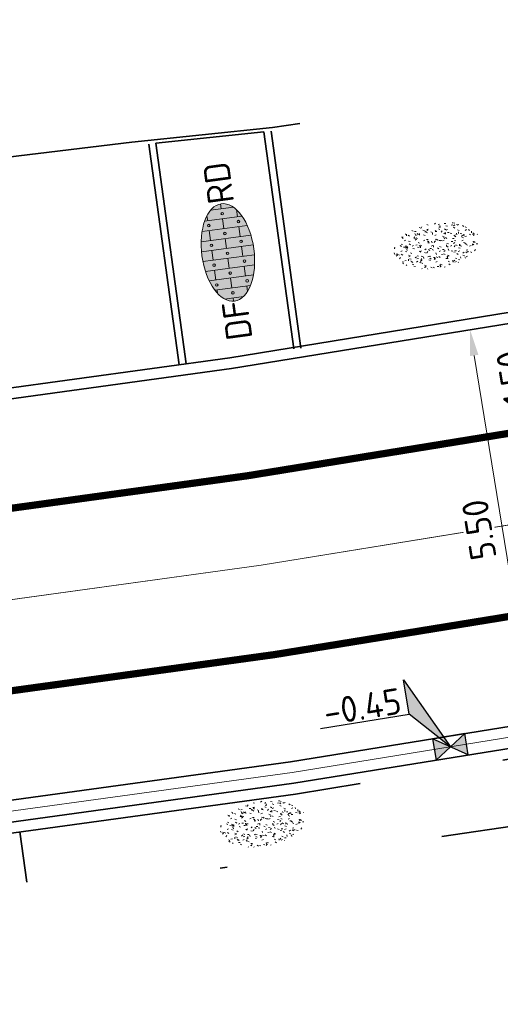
# Model space of a CAD drawing. Header units: metres. Extents: x 0 to 269924, y 0 to 933292.
# Tile 154 of 247: x 134483 to 134490, y 466561 to 466574. Entities that reach past the tile are written whole.
import ezdxf
from ezdxf import colors
from ezdxf.entities.mleader import LeaderData, LeaderLine
from ezdxf.enums import TextEntityAlignment as Align
from ezdxf.math import Vec2, Vec3

# ---------------------------------------------------------------- set-up
doc = ezdxf.new("R2010")
doc.units = ezdxf.units.M
for name, pattern in [('VH-OPSLUITBAND_100X200', [16, 8, -2, 4, -2]), ('VH-OPSLUITBAND_150X250', [24, 16, -2, 4, -2]), ('VW-1-1_STREEP', [2, 1, -1]), ('XX-HIDDEN', [4, 2, -2]), ('XX-PROJECTGRENS', [18, 12, -3, 0, -3])]:
    doc.linetypes.add(name, pattern=pattern)
for name, color, linetype, lineweight in [('B-WE-VH-M', 7, 'Continuous', 18), ('N-WE-KG-GRENS_PROJECT-G', 7, 'XX-PROJECTGRENS', 35), ('N-WE-VH-GOOT_STRAATBAKSTEEN-G', 170, 'Continuous', 35), ('N-WE-VH-KANTOPSLUITING_OPSLUITBAND_100X200-G', 150, 'VH-OPSLUITBAND_100X200', 35), ('N-WE-VH-KANTOPSLUITING_OPSLUITBAND_150X250-G', 150, 'VH-OPSLUITBAND_150X250', 35), ('N-WE-VH-KANTOPSLUITING_VOORKANTBAND-G', 50, 'Continuous', 35), ('N-WE-VH-MATERIAALGRENS-G', 7, 'XX-HIDDEN', 35), ('N-WE-VH-VERHARDING-T18', 10, 'Continuous', 18), ('N-WE-VH-VERHARDING_STRAATBAKSTEEN-S', 7, 'Continuous', 18), ('N-WE-VW-MARKERING_LANGS_STREEP_11_010-G', 7, 'VW-1-1_STREEP', 13), ('X-XX-AL-HOOGTELABEL-S', 7, 'Continuous', 25)]:
    doc.layers.add(name, color=color, linetype=linetype, lineweight=lineweight)
doc.layers.add('N-WE-GR-GRAS-S', color=7, linetype='Continuous', lineweight=18, true_color=0x00a500)
doc.layers.add('N-WE-RI-HWA_KOLK-S', color=150, linetype='Continuous', lineweight=25, true_color=0x007fff)
doc.layers.add('X-XX-AL-HULPLIJN-G', color=30, linetype='Continuous', lineweight=18, plot=False)
doc.styles.add('NLCS-ISO', font='NLCS-ISO.ttf')
doc.styles.add('NLCS-ISO-M200-T18', font='NLCS-ISO.ttf', dxfattribs={"height": 0.36})
doc.dimstyles.new('NLCS-M200-T18-PIJL_L2_H2', dxfattribs={"dimscale": 0.2, "dimtxt": 2.5, "dimasz": 1.8, "dimexe": 2, "dimexo": 2, "dimgap": 0.7, "dimtad": 1, "dimzin": 0, "dimdsep": 46, "dimtxsty": 'NLCS-ISO-M200-T18', "dimcen": 0, "dimdle": 2, "dimclrd": 256, "dimclre": 256, "dimclrt": 10, "dimazin": 0, "dimtfac": 1, "dimtdec": 3, "dimtofl": 0, "dimtmove": 0, "dimatfit": 3, "dimfxl": 2, "dimfxlon": 1, "dimtfillclr": 256, "dimtolj": 1, "dimtzin": 0, "dimlwd": -1, "dimlwe": -1, "dimarcsym": 0})

# ---------------------------------------------------------------- blocks, each defined once
blk = doc.blocks.new('*D566')
at = {"layer": 'B-WE-VH-M', "transparency": 16777216}
for p, q in [((134490.454, 466570.361), (134489.665, 466570.233)), ((134490.242, 466569.172), (134490.117, 466569.942)), ((134490.695, 466568.881), (134489.905, 466568.752))]:
    blk.add_line(p, q, dxfattribs=at)
for points in [[(134490.058, 466569.932), (134490.176, 466569.952), (134490.059, 466570.297)], [(134490.183, 466569.162), (134490.301, 466569.182), (134490.3, 466568.817)]]:
    blk.add_solid(points, dxfattribs=at)
at = {"layer": 'Defpoints', "color": 0, "transparency": 16777216}
for p in [(134491.423, 466570.519), (134490.059, 466570.297), (134491.664, 466569.038)]:
    blk.add_point(p, dxfattribs=at)
at = {"layer": 'B-WE-VH-M', "color": 10, "transparency": 16777216, "insert": (134489.864, 466569.506), "char_height": 0.36, "attachment_point": 5, "rotation": 99.2315, "style": 'NLCS-ISO-M200-T18', "bg_fill": 3, "box_fill_scale": 1.1, "bg_fill_color": 256, "bg_fill_true_color": 13158600, "bg_fill_transparency": 0}
blk.add_mtext('\\A1;1.50', dxfattribs=at)
blk = doc.blocks.new('*D567')
at = {"layer": 'B-WE-VH-M', "transparency": 16777216}
for p, q in [((134489.665, 466570.233), (134488.875, 466570.105)), ((134489.327, 466569.814), (134490.094, 466565.095)), ((134490.547, 466564.804), (134489.757, 466564.676))]:
    blk.add_line(p, q, dxfattribs=at)
for points in [[(134489.268, 466569.804), (134489.387, 466569.823), (134489.27, 466570.169)], [(134490.035, 466565.086), (134490.154, 466565.105), (134490.152, 466564.74)]]:
    blk.add_solid(points, dxfattribs=at)
at = {"layer": 'Defpoints', "color": 0, "transparency": 16777216}
for p in [(134491.423, 466570.519), (134492.306, 466565.09), (134490.152, 466564.74)]:
    blk.add_point(p, dxfattribs=at)
at = {"layer": 'B-WE-VH-M', "color": 10, "transparency": 16777216, "insert": (134489.395, 466567.403), "char_height": 0.36, "attachment_point": 5, "rotation": 99.2315, "style": 'NLCS-ISO-M200-T18', "bg_fill": 3, "box_fill_scale": 1.1, "bg_fill_color": 256, "bg_fill_true_color": 13158600, "bg_fill_transparency": 0}
blk.add_mtext('\\A1;5.50', dxfattribs=at)
blk = doc.blocks.new('*U670')
for p, q in [((-2.372, 2.775), (-2.294, 5.175)), ((-2.294, 5.175), (0, 0)), ((-8.572, 2.977), (-2.372, 2.775)), ((0, 0), (-2.372, 2.775))]:
    blk.add_line(p, q)
blk.add_solid([(-2.294, 5.175), (0, 0), (-2.372, 2.775)])
at = {"style": 'NLCS-ISO'}
blk.add_attdef('...', text='', height=1.8, rotation=358.13779, dxfattribs=at).set_placement((-5.486, 2.457), align=Align.BOTTOM_CENTER)
blk = doc.blocks.new('N-SRI-KOLK_STRAAT_450X300-SO')
h = blk.add_hatch(color=256)
h.dxf.hatch_style = 1
h.paths.add_polyline_path([(0, 0), (-1.125, 0.75), (-1.125, -0.75)])
h.paths.add_polyline_path([(1.125, -0.75), (1.125, 0.75), (0, 0)])
for p, q in [((-1.125, -0.75), (1.125, 0.75)), ((1.125, -0.75), (-1.125, 0.75))]:
    blk.add_line(p, q)
at = {"flags": 128}
blk.add_lwpolyline([(-1.125, -0.75), (1.125, -0.75), (1.125, 0.75), (-1.125, 0.75)], close=True, dxfattribs=at)
blk = doc.blocks.new('SVH-SBS_DIKFORMAAT_HALFST_KL-SO')
h = blk.add_hatch(color=254)
edge = h.paths.add_edge_path()
edge.add_ellipse((0.057, -0.028), major_axis=(3.395, 0), ratio=0.533267, start_angle=0, end_angle=360)
for p, q in [((-1.725, -1.569), (-1.725, 1.513)), ((-1.035, -1.742), (-1.035, 1.686)), ((-0.345, -1.825), (-0.345, 1.77)), ((0.345, -1.832), (0.345, 1.776)), ((1.035, -1.761), (1.035, 1.706)), ((1.725, -1.604), (1.725, 1.549)), ((-2.653, 1.063), (-2.415, 1.063)), ((-2.415, -1.269), (-2.415, 1.213)), ((-1.725, 1.063), (-1.035, 1.063)), ((-0.345, 1.063), (0.345, 1.063)), ((1.035, 1.063), (1.725, 1.063)), ((2.415, -1.33), (2.415, 1.274)), ((2.415, 1.063), (2.766, 1.063)), ((3.105, -0.825), (3.105, 0.769)), ((-3.337, 0.028), (-3.105, 0.028)), ((-3.105, -0.687), (-3.105, 0.632)), ((-2.415, 0.028), (-1.725, 0.028)), ((-1.035, 0.028), (-0.345, 0.028)), ((0.345, 0.028), (1.035, 0.028)), ((1.725, 0.028), (2.415, 0.028)), ((3.105, 0.028), (3.45, 0.028)), ((-2.799, -1.007), (-2.415, -1.007)), ((-1.725, -1.007), (-1.035, -1.007)), ((-0.345, -1.007), (0.345, -1.007)), ((1.035, -1.007), (1.725, -1.007)), ((2.415, -1.007), (2.912, -1.007))]:
    blk.add_line(p, q)
for centre in [(-2.07, 1.035), (-0.69, 1.035), (0.69, 1.035), (2.07, 1.035), (-2.76, 0), (-1.38, 0), (0, 0), (1.38, 0), (2.76, 0), (-2.07, -1.091), (-0.69, -1.091), (0.69, -1.035), (2.07, -1.035)]:
    blk.add_circle(centre, 0.0881)
blk.add_ellipse((0.057, -0.028), major_axis=(3.395, 0), ratio=0.533267)
at = {"style": 'NLCS-ISO'}
blk.add_attdef('FORMAAT', text='', height=1.8, dxfattribs=at).set_placement((-3.338, -0.028), align=Align.MIDDLE_RIGHT)
blk.add_attdef('KLEUR', text='', height=1.8, dxfattribs=at).set_placement((3.452, -0.028), align=Align.MIDDLE_LEFT)
at = {"style": 'NLCS-ISO', "flags": 1}
blk.add_attdef('FUNCTIE', text='', height=1.8, dxfattribs=at).set_placement((0.116, -3.585), align=Align.MIDDLE_CENTER)
blk = doc.blocks.new('SGR-GRAS_01-SO')
at = {"ltscale": 0.1}
for p, q in [((-0.576, 0.919), (-0.64, 0.957)), ((-0.562, 0.919), (-0.509, 0.972)), ((-0.212, 0.998), (-0.269, 1.031)), ((0.073, 0.993), (0.138, 1.031)), ((0.239, 0.923), (0.312, 0.942)), ((0.594, 0.925), (0.522, 0.945)), ((0.912, 0.894), (0.907, 0.925)), ((-1.448, 0.644), (-1.521, 0.664)), ((-1.469, 0.576), (-1.482, 0.65)), ((-1.427, 0.476), (-1.354, 0.496)), ((-1.302, 0.761), (-1.324, 0.774)), ((-1.284, 0.684), (-1.278, 0.759)), ((-1.154, 0.647), (-1.207, 0.7)), ((-0.939, 0.84), (-1.004, 0.878)), ((-0.968, 0.512), (-0.915, 0.565)), ((-0.893, 0.496), (-0.965, 0.515)), ((-0.923, 0.418), (-0.858, 0.456)), ((-0.892, 0.812), (-0.817, 0.812)), ((-0.873, 0.655), (-0.886, 0.729)), ((-0.871, 0.625), (-0.799, 0.644)), ((-0.804, 0.474), (-0.869, 0.511)), ((-0.73, 0.647), (-0.783, 0.7)), ((-0.689, 0.607), (-0.682, 0.682)), ((-0.441, 0.553), (-0.506, 0.59)), ((-0.427, 0.785), (-0.499, 0.804)), ((-0.425, 0.706), (-0.36, 0.743)), ((-0.305, 0.647), (-0.358, 0.7)), ((-0.317, 0.812), (-0.242, 0.812)), ((-0.316, 0.774), (-0.244, 0.793)), ((-0.278, 0.735), (-0.291, 0.809)), ((-0.078, 0.632), (-0.143, 0.669)), ((-0.093, 0.53), (-0.087, 0.604)), ((-0.002, 0.47), (0.071, 0.489)), ((0.128, 0.636), (0.056, 0.656)), ((0.119, 0.647), (0.066, 0.7)), ((0.286, 0.711), (0.221, 0.748)), ((0.258, 0.812), (0.333, 0.812)), ((0.317, 0.814), (0.304, 0.888)), ((0.322, 0.565), (0.375, 0.618)), ((0.429, 0.477), (0.494, 0.514)), ((0.543, 0.647), (0.49, 0.7)), ((0.502, 0.452), (0.509, 0.527)), ((0.554, 0.619), (0.626, 0.638)), ((0.649, 0.79), (0.584, 0.827)), ((0.684, 0.487), (0.611, 0.507)), ((0.784, 0.423), (0.719, 0.461)), ((0.833, 0.812), (0.908, 0.812)), ((0.967, 0.647), (0.914, 0.7)), ((0.927, 0.764), (0.992, 0.802)), ((1.012, 0.869), (0.947, 0.906)), ((1.15, 0.777), (1.077, 0.796)), ((1.147, 0.502), (1.082, 0.54)), ((1.109, 0.767), (1.182, 0.787)), ((1.392, 0.647), (1.339, 0.7)), ((1.424, 0.463), (1.496, 0.483)), ((1.51, 0.581), (1.445, 0.619)), ((1.607, 0.407), (1.594, 0.481)), ((-1.964, -0.07), (-1.977, 0.004)), ((-1.93, 0.188), (-1.925, 0.244)), ((-1.893, 0.237), (-1.921, 0.253)), ((-1.668, 0.023), (-1.595, 0.043)), ((-1.596, 0.241), (-1.649, 0.294)), ((-1.53, 0.316), (-1.595, 0.353)), ((-1.517, 0.187), (-1.442, 0.187)), ((-1.358, 0.206), (-1.431, 0.226)), ((-1.421, 0.131), (-1.356, 0.168)), ((-1.369, 0.009), (-1.382, 0.083)), ((-1.375, 0.106), (-1.322, 0.159)), ((-1.334, 0.111), (-1.328, 0.186)), ((-1.167, 0.395), (-1.232, 0.432)), ((-1.172, 0.241), (-1.225, 0.294)), ((-1.112, 0.172), (-1.04, 0.192)), ((-1.032, 0.028), (-1.097, 0.066)), ((-0.942, 0.187), (-0.867, 0.187)), ((-0.803, 0.057), (-0.875, 0.077)), ((-0.747, 0.241), (-0.8, 0.294)), ((-0.773, 0.089), (-0.786, 0.163)), ((-0.739, 0.034), (-0.732, 0.109)), ((-0.669, 0.107), (-0.734, 0.145)), ((-0.557, 0.321), (-0.485, 0.34)), ((-0.337, 0.347), (-0.41, 0.366)), ((-0.323, 0.241), (-0.376, 0.294)), ((-0.306, 0.186), (-0.371, 0.224)), ((-0.367, 0.187), (-0.292, 0.187)), ((-0.243, 0.017), (-0.17, 0.036)), ((-0.178, 0.169), (-0.191, 0.242)), ((-0.143, -0.043), (-0.137, 0.032)), ((-0.085, 0.159), (-0.032, 0.212)), ((-0.069, 0.189), (-0.004, 0.227)), ((0.057, 0.265), (-0.008, 0.303)), ((0.101, 0.241), (0.048, 0.294)), ((0.218, 0.198), (0.146, 0.217)), ((0.208, 0.187), (0.283, 0.187)), ((0.313, 0.166), (0.385, 0.185)), ((0.42, 0.344), (0.355, 0.382)), ((0.417, 0.248), (0.404, 0.322)), ((0.526, 0.241), (0.472, 0.294)), ((0.555, -0.022), (0.49, 0.015)), ((0.774, 0.049), (0.701, 0.069)), ((0.783, 0.187), (0.858, 0.187)), ((0.918, 0.057), (0.853, 0.094)), ((0.868, 0.315), (0.941, 0.334)), ((0.95, 0.241), (0.897, 0.294)), ((1.012, 0.328), (0.999, 0.402)), ((1.098, 0.375), (1.104, 0.45)), ((1.239, 0.338), (1.167, 0.358)), ((1.183, 0.011), (1.255, 0.03)), ((1.206, 0.212), (1.259, 0.265)), ((1.282, 0.136), (1.217, 0.173)), ((1.283, 0.248), (1.348, 0.286)), ((1.374, 0.241), (1.321, 0.294)), ((1.358, 0.187), (1.433, 0.187)), ((1.645, 0.215), (1.58, 0.252)), ((1.693, 0.298), (1.7, 0.373)), ((1.795, 0.19), (1.722, 0.209)), ((1.738, 0.159), (1.81, 0.179)), ((1.798, 0.241), (1.745, 0.294)), ((1.933, 0.187), (1.948, 0.187)), ((-1.918, -0.157), (-1.854, -0.119)), ((-1.824, -0.083), (-1.897, -0.064)), ((-1.759, -0.13), (-1.823, -0.092)), ((-1.782, -0.301), (-1.729, -0.248)), ((-1.613, -0.166), (-1.667, -0.113)), ((-1.567, -0.438), (-1.492, -0.438)), ((-1.395, -0.051), (-1.46, -0.013)), ((-1.385, -0.462), (-1.378, -0.387)), ((-1.353, -0.281), (-1.281, -0.261)), ((-1.269, -0.232), (-1.341, -0.212)), ((-1.261, -0.417), (-1.326, -0.38)), ((-1.189, -0.166), (-1.242, -0.113)), ((-1.065, -0.386), (-1, -0.348)), ((-0.992, -0.438), (-0.917, -0.438)), ((-0.897, -0.338), (-0.962, -0.301)), ((-0.765, -0.166), (-0.818, -0.113)), ((-0.798, -0.132), (-0.726, -0.112)), ((-0.713, -0.381), (-0.786, -0.361)), ((-0.674, -0.477), (-0.687, -0.403)), ((-0.534, -0.259), (-0.599, -0.222)), ((-0.567, -0.098), (-0.502, -0.061)), ((-0.491, -0.248), (-0.438, -0.195)), ((-0.484, -0.436), (-0.411, -0.416)), ((-0.417, -0.438), (-0.342, -0.438)), ((-0.341, -0.166), (-0.394, -0.113)), ((-0.248, -0.091), (-0.32, -0.072)), ((-0.171, -0.18), (-0.236, -0.143)), ((-0.078, -0.398), (-0.091, -0.324)), ((0.084, -0.166), (0.031, -0.113)), ((0.072, -0.287), (0.144, -0.268)), ((0.192, -0.101), (0.127, -0.064)), ((0.158, -0.438), (0.233, -0.438)), ((0.308, -0.24), (0.235, -0.221)), ((0.327, -0.468), (0.262, -0.43)), ((0.287, -0.327), (0.352, -0.289)), ((0.452, -0.12), (0.459, -0.046)), ((0.508, -0.166), (0.455, -0.113)), ((0.517, -0.318), (0.504, -0.244)), ((0.69, -0.389), (0.625, -0.351)), ((0.627, -0.138), (0.7, -0.119)), ((0.733, -0.438), (0.808, -0.438)), ((0.785, -0.039), (0.85, -0.002)), ((0.863, -0.389), (0.791, -0.37)), ((0.799, -0.195), (0.852, -0.142)), ((0.932, -0.166), (0.879, -0.113)), ((0.942, -0.442), (1.014, -0.423)), ((1.053, -0.31), (0.988, -0.272)), ((1.048, -0.198), (1.054, -0.123)), ((1.112, -0.239), (1.099, -0.165)), ((1.329, -0.1), (1.256, -0.08)), ((1.356, -0.166), (1.303, -0.113)), ((1.308, -0.438), (1.383, -0.438)), ((1.416, -0.231), (1.351, -0.193)), ((1.497, -0.293), (1.569, -0.274)), ((1.639, -0.268), (1.704, -0.231)), ((1.643, -0.275), (1.65, -0.2)), ((1.707, -0.159), (1.694, -0.085)), ((1.779, -0.152), (1.715, -0.114)), ((1.781, -0.166), (1.728, -0.113)), ((1.884, -0.248), (1.812, -0.229)), ((-1.624, -0.496), (-1.689, -0.459)), ((-1.631, -0.572), (-1.684, -0.519)), ((-1.535, -0.657), (-1.498, -0.636)), ((-1.269, -0.557), (-1.282, -0.483)), ((-1.207, -0.572), (-1.26, -0.519)), ((-1.179, -0.67), (-1.252, -0.651)), ((-1.126, -0.784), (-1.191, -0.746)), ((-1.039, -0.585), (-0.967, -0.565)), ((-0.898, -0.654), (-0.845, -0.601)), ((-0.783, -0.572), (-0.836, -0.519)), ((-0.763, -0.705), (-0.828, -0.667)), ((-0.789, -0.539), (-0.782, -0.464)), ((-0.725, -0.889), (-0.652, -0.869)), ((-0.709, -0.902), (-0.644, -0.864)), ((-0.624, -0.819), (-0.696, -0.799)), ((-0.399, -0.626), (-0.464, -0.588)), ((-0.358, -0.572), (-0.411, -0.519)), ((-0.158, -0.529), (-0.23, -0.51)), ((-0.211, -0.614), (-0.146, -0.577)), ((-0.193, -0.616), (-0.187, -0.541)), ((-0.169, -0.74), (-0.097, -0.72)), ((-0.036, -0.547), (-0.101, -0.509)), ((0.021, -0.964), (0.008, -0.89)), ((0.066, -0.572), (0.013, -0.519)), ((0.099, -0.913), (0.034, -0.876)), ((0.397, -0.678), (0.325, -0.659)), ((0.386, -0.591), (0.459, -0.572)), ((0.393, -0.601), (0.446, -0.548)), ((0.462, -0.834), (0.397, -0.797)), ((0.402, -0.693), (0.409, -0.618)), ((0.49, -0.572), (0.437, -0.519)), ((0.617, -0.884), (0.604, -0.81)), ((0.643, -0.843), (0.708, -0.806)), ((0.701, -0.895), (0.773, -0.876)), ((0.825, -0.755), (0.76, -0.718)), ((0.914, -0.572), (0.861, -0.519)), ((0.953, -0.827), (0.88, -0.808)), ((0.998, -0.77), (1.004, -0.696)), ((1.188, -0.676), (1.123, -0.639)), ((1.141, -0.556), (1.206, -0.518)), ((1.212, -0.805), (1.199, -0.731)), ((1.256, -0.746), (1.328, -0.727)), ((1.339, -0.572), (1.286, -0.519)), ((1.419, -0.538), (1.346, -0.518)), ((1.551, -0.597), (1.486, -0.56)), ((1.684, -0.547), (1.736, -0.495)), ((1.713, -0.522), (1.71, -0.519)), ((-0.836, -0.943), (-0.853, -0.926)), ((-0.582, -0.994), (-0.587, -0.97)), ((-0.376, -0.979), (-0.429, -0.926)), ((-0.265, -0.992), (-0.33, -0.955)), ((-0.068, -0.968), (-0.141, -0.948)), ((-0.014, -1.008), (0.039, -0.955)), ((0.048, -0.979), (-0.005, -0.926)), ((0.172, -1.037), (0.218, -1.024)), ((0.472, -0.979), (0.419, -0.926)), ((0.856, -0.938), (0.844, -0.926))]:
    blk.add_line(p, q, dxfattribs=at)
at = {"ltscale": 0.1, "style": 'NLCS-ISO'}
blk.add_attdef('TYPE', text='', height=0.5, dxfattribs=at).set_placement((3.471, -0.016), align=Align.MIDDLE_CENTER)

msp = doc.modelspace()

# ---------------------------------------------------------------- linework, layer by layer
at = {"layer": 'N-WE-KG-GRENS_PROJECT-G', "flags": 128}
msp.add_lwpolyline([(133942.152, 466524.013), (133955.533, 466522.507), (133956.145, 466521.626), (133962.811, 466521.355), (133963.543, 466522.67), (133965.054, 466522.563), (133965.551, 466521.193), (133981.5, 466520.334), (133981.565, 466520.896), (133982.028, 466520.86), (133994.134, 466520.33), (133994.151, 466519.671), (134009.067, 466519.478), (134013.911, 466519.512), (134027.732, 466519.636), (134028.693, 466519.554), (134034.796, 466519.611), (134050.86, 466519.659), (134068.501, 466520.152), (134071.254, 466520.237), (134077.26, 466520.692), (134094.041, 466522.635), (134101.385, 466523.282), (134101.428, 466523.91), (134128.995, 466527.092), (134141.938, 466528.627), (134148.421, 466529.392), (134148.476, 466529.087), (134157.108, 466530.24), (134157.762, 466530.339), (134157.953, 466529.076), (134163.706, 466529.946), (134172.69, 466531.055), (134201.838, 466535.069), (134202.197, 466534.878), (134203.304, 466535.042), (134208.161, 466535.722), (134214.682, 466536.673), (134215.15, 466536.846), (134235.766, 466539.754), (134239.587, 466540.449), (134251.117, 466542.218), (134251.536, 466542.09), (134264.479, 466543.833), (134264.487, 466544.317), (134273.56, 466545.641), (134273.608, 466545.287), (134285.679, 466546.863), (134299.118, 466548.971), (134309.192, 466550.345), (134329.805, 466553.659), (134341.526, 466555.206), (134346.97, 466556.112), (134351.977, 466556.025), (134358.949, 466556.887), (134359.186, 466557.313), (134365.426, 466557.917), (134389.225, 466560.758), (134395.395, 466561.519), (134400.633, 466562.019), (134418.638, 466563.907), (134426.404, 466566.343), (134432.472, 466567.14), (134437.532, 466567.422), (134444.848, 466568.25), (134448.277, 466568.388), (134484.594, 466572.762), (134486.539, 466572.966), (134490.599, 466573.546), (134498.499, 466574.536), (134514.318, 466576.701), (134542.397, 466581.367), (134546.702, 466582.122), (134551.593, 466582.441), (134551.871, 466583.179), (134557.906, 466584.406), (134558.276, 466584.115), (134567.36, 466586.004), (134582.717, 466588.715), (134583.108, 466588.972), (134590.444, 466590.398), (134630.038, 466598.271), (134633.264, 466598.923), (134632.087, 466604.993), (134646.051, 466607.537), (134647.414, 466607.429), (134666.972, 466611.405), (134675.342, 466617.463), (134674.819, 466607.593), (134696.995, 466610.537), (134702.172, 466611.327), (134706.525, 466612.071), (134709.085, 466612.323), (134712.087, 466612.776), (134715, 466613.203), (134716.349, 466613.229), (134723.364, 466613.968), (134738.981, 466616.639), (134746.062, 466617.28), (134746.09, 466616.641), (134760.121, 466618.861), (134759.993, 466619.829), (134768.446, 466621.137), (134784.615, 466623.738), (134787.541, 466625.072), (134796.772, 466626.479), (134796.899, 466625.715), (134813.878, 466628.545), (134820.226, 466629.584), (134847.68, 466634.234), (134881.79, 466639.204), (134881.926, 466639.532), (134884.43, 466640.009), (134893.797, 466641.711), (134903.085, 466643.328), (134904.138, 466643.527), (134920.265, 466646.374), (134921.332, 466646.578), (134937.367, 466649.518), (134938.501, 466649.708), (134961.555, 466654.096), (134967.764, 466655.262), (134974.722, 466656.563), (134984.23, 466658.491), (134992.023, 466659.998), (134995.809, 466660.766), (135000.442, 466661.693), (135009.695, 466663.648), (135010.659, 466663.869), (135018.832, 466665.618), (135021.92, 466666.314), (135034.093, 466668.943), (135034.161, 466668.769), (135043.8, 466670.832), (135059.084, 466674.02), (135068.771, 466676.078), (135083.089, 466679.034), (135091.902, 466680.993), (135097.488, 466682.166), (135104.831, 466683.651), (135116.534, 466686.231), (135119.892, 466686.792), (135126.3, 466688.013), (135127.347, 466688.196), (135130.448, 466688.891), (135135.602, 466689.887), (135140.19, 466691.518), (135166.592, 466696.94), (135182.368, 466700.724), (135201.902, 466704.748), (135203.941, 466705.082), (135209.867, 466705.957), (135217.801, 466707.782), (135228.821, 466709.933), (135242.391, 466712.598), (135277.698, 466719.723), (135279.457, 466720.111), (135279.55, 466721.578), (135288.178, 466723.073), (135350.963, 466735.305), (135501.986, 466763.685), (135501.162, 466761.839), (135525.132, 466766.833), (135533.639, 466768.672), (135569.042, 466775.188), (135582.767, 466777.378), (135584.022, 466777.634), (135585.675, 466776.264, 0.01918), (135652.451, 466792.01), (135652.891, 466793.457), (135660.981, 466795.919), (135661.574, 466796.074), (135664.481, 466796.836), (135665.946, 466796.651), (135673.558, 466799.328), (135680.977, 466801.739), (135687.276, 466804.201), (135692.547, 466806.295), (135705.432, 466809.743), (135712.094, 466810.706), (135728.145, 466817.035), (135760.285, 466825.832), (135773.458, 466829.179), (135789.116, 466834.08), (135813.029, 466842.892), (135823.352, 466846.718), (135839.426, 466852.91), (135860.96, 466860.89), (135867.928, 466863.26), (135895.199, 466872.784), (135899.312, 466861.8), (135873.359, 466852.082), (135873.188, 466848.843), (135867.814, 466846.669), (135856.104, 466842.036), (135847.253, 466838.505), (135830.033, 466832.514), (135818.854, 466828.652), (135812.865, 466826.949), (135808.959, 466825.804), (135805.053, 466824.658), (135770.731, 466814.307), (135766.971, 466812.016), (135761.879, 466808.079), (135757.591, 466807.133), (135743.839, 466803.566), (135724.075, 466798.35), (135721.275, 466798.229), (135720.422, 466801.401), (135715.133, 466799.834), (135698.553, 466794.754), (135698.279, 466793.693), (135686.038, 466790.352), (135686.038, 466789.248), (135686.038, 466787.562), (135681.985, 466786.092), (135677.719, 466785.319), (135623.458, 466770.711), (135607.41, 466767.662), (135584.355, 466763.142), (135577.091, 466761.475), (135570.47, 466760.803), (135524.714, 466753.103), (135522.642, 466752.878), (135515.666, 466751.661), (135498.388, 466748.218), (135460.498, 466741.759), (135438.515, 466737.953), (135402.134, 466731.048), (135401.842, 466732.671), (135396.111, 466731.637), (135390.927, 466730.659), (135374.008, 466727.423), (135342.463, 466720.896), (135337.831, 466720.249), (135332.781, 466719.412), (135316.41, 466716.549), (135312.764, 466716.512), (135301.04, 466714.003), (135296.667, 466713.077), (135288.078, 466711.338), (135288.031, 466710.414), (135288.066, 466708.643), (135283.612, 466707.738), (135244.114, 466700.084), (135242.59, 466702.114), (135218.779, 466697.088), (135216.4, 466696.736), (135207.126, 466694.996), (135197.842, 466693.22), (135196.987, 466690.777), (135188.214, 466689.009), (135186.218, 466690.919), (135157.953, 466685.339), (135157.545, 466682.623), (135152.388, 466681.564), (135151.517, 466683.806), (135135.729, 466680.62), (135134.464, 466677.149), (135128.184, 466675.854), (135125.788, 466678.571), (135109.606, 466675.114), (135107.871, 466673.543), (135107.871, 466672.134), (135099.469, 466670.442), (135080.265, 466666.625), (135079.406, 466666.151), (135069.61, 466664.202), (135057.638, 466661.759), (135035.803, 466657.155), (135033.723, 466658.689), (135013.618, 466654.679), (135014.198, 466652.086), (135012.612, 466651.731), (135012.176, 466654.16), (134999.525, 466651.581), (134981.058, 466648.065), (134978.74, 466647.609), (134978.586, 466647.723), (134973.29, 466646.777), (134967.912, 466645.754), (134966.071, 466645.409), (134952.75, 466642.776), (134952.592, 466643.577), (134951.246, 466643.315), (134944.955, 466642.097), (134940.872, 466641.345), (134939.907, 466640.789), (134925.329, 466637.906), (134925.171, 466637.877), (134925.333, 466636.966), (134925.553, 466635.733), (134922.159, 466635.157), (134921.983, 466636.201), (134920.712, 466635.973), (134906.644, 466633.431), (134906.509, 466633.768), (134899.927, 466632.517), (134896.041, 466630.574), (134862.297, 466626.202), (134861.423, 466623.924), (134854.723, 466622.819), (134853.222, 466624.597), (134834.721, 466621.381), (134818.755, 466618.638), (134803.128, 466616.182), (134801.097, 466614.744), (134787.48, 466613.242), (134768.983, 466610.888), (134755.14, 466609.258), (134754.957, 466609.237), (134754.786, 466610.217), (134731.872, 466606.359), (134713.4, 466603.055), (134699.607, 466600.717), (134685.428, 466598.156), (134675.878, 466596.194), (134672.276, 466595.656), (134668.91, 466595.016), (134645.926, 466591.058), (134638.577, 466590.001), (134611.474, 466584.899), (134601.717, 466583.131), (134600.6, 466582.901), (134592.762, 466581.44), (134575.118, 466578.109), (134569.726, 466577.127), (134558.057, 466574.923), (134547.369, 466573.132), (134538.23, 466571.522), (134531.355, 466570.551), (134524.272, 466569.346), (134519.026, 466568.326), (134515.39, 466567.719), (134505.384, 466563.341), (134500.986, 466562.643), (134495.881, 466561.909), (134495.823, 466562.312), (134492.204, 466563.642), (134484.398, 466562.518), (134478.905, 466561.786), (134469.843, 466560.533), (134464.536, 466559.742), (134456.919, 466558.745), (134448.033, 466557.687), (134433.208, 466556.61), (134412.104, 466554.577), (134407.553, 466554.101), (134387.467, 466551.741), (134381.785, 466550.955), (134364.962, 466548.659), (134360.191, 466548.481), (134354.944, 466547.628), (134324.113, 466542.837), (134319.685, 466541.923), (134312.466, 466540.844), (134307.061, 466539.9), (134305.527, 466540.739), (134283.993, 466537.831), (134278.004, 466536.268), (134260.392, 466533.941), (134253.899, 466532.65), (134244.867, 466531.618), (134227.961, 466528.835), (134196.876, 466524.748), (134191.294, 466524.652), (134189.441, 466519.487), (134180.543, 466523.251), (134138.079, 466517.961), (134135.279, 466517.668), (134120.646, 466515.791), (134115.858, 466514.998), (134094.415, 466512.788), (134094.483, 466512.133), (134077.905, 466510.692), (134056.132, 466509.19), (134043.898, 466509.02), (134033.049, 466509.242), (134023.923, 466509.529), (134011.048, 466510.262), (134011.12, 466510.989), (133978.031, 466511.971), (133977.492, 466511.386), (133976.525, 466511.415), (133970.93, 466511.61), (133940.859, 466512.853), (133936.339, 466513.04), (133926.354, 466513.566), (133918.767, 466513.929), (133914.845, 466514.016), (133909.555, 466514.279), (133907.78, 466514.373), (133898.183, 466514.701), (133889.291, 466514.99), (133877.411, 466515.387), (133865.169, 466516.189), (133858.598, 466516.511), (133853.557, 466516.784), (133840.824, 466517.534), (133833.647, 466517.757), (133833.706, 466517.421), (133832.853, 466517.458), (133826.979, 466517.575), (133808.076, 466518.296), (133803.308, 466518.179), (133802.56, 466518.555), (133780.072, 466520.153), (133779.6, 466519.291), (133774.066, 466519.538), (133773.735, 466520.559), (133740.527, 466522.642), (133713.376, 466524.159), (133705.703, 466524.636), (133705.709, 466526.266), (133685.059, 466527.583), (133660.563, 466529.253), (133639.129, 466529.346), (133622.453, 466530.286), (133616.388, 466530.543), (133614.494, 466530.624), (133604.393, 466531.597), (133597.464, 466531.465), (133574.3, 466531.955), (133566.695, 466531.543), (133561.32, 466531.616), (133554.142, 466531.627), (133545.309, 466531.719), (133535.509, 466531.795), (133530.483, 466531.897), (133499.098, 466532.845), (133498.91, 466530.624), (133497.604, 466522.359), (133448.566, 466524.379), (133448.421, 466522.59), (133414.567, 466524.034), (133414.497, 466533.241), (133401.904, 466533.723), (133353.812, 466535.745), (133352.26, 466536.139), (133333.107, 466536.524), (133333.343, 466545.829), (133369.152, 466544.714), (133381.325, 466544.396), (133400.699, 466543.637), (133404.005, 466543.551), (133435.456, 466542.61), (133435.456, 466542.277), (133451.526, 466541.628), (133467.883, 466541.235), (133477.659, 466542.034), (133509.103, 466541.442), (133515.138, 466541.284), (133519.939, 466540.992), (133525.525, 466540.798), (133532.518, 466540.097), (133548.147, 466539.778), (133548.297, 466540.601), (133555.22, 466540.722), (133564.265, 466540.558), (133565.06, 466540.188), (133570.074, 466540.025), (133574.07, 466539.875), (133576.623, 466539.795), (133577.163, 466540.007), (133601.21, 466539.677), (133602.809, 466541.635), (133610.483, 466541.448), (133611.878, 466539.353), (133618.8, 466539.154), (133622.331, 466538.943), (133622.362, 466539.485), (133627.247, 466539.274), (133627.305, 466538.709), (133642.487, 466537.733), (133654.92, 466537.235), (133674.71, 466536.649), (133674.766, 466536.962), (133682.638, 466536.639), (133685.084, 466535.631), (133701.924, 466534.36), (133703.6, 466534.856), (133708.504, 466534.396), (133731.895, 466532.391), (133737.992, 466531.942), (133749.854, 466530.901), (133752.15, 466530.77), (133756.921, 466530.655), (133767.535, 466530.109), (133779.853, 466530.016), (133787.77, 466529.934), (133810.905, 466528.967), (133832.384, 466528.238), (133837.192, 466527.837), (133897.841, 466525.036)], format="xyb", close=True, dxfattribs=at)
at = {"layer": 'N-WE-VH-GOOT_STRAATBAKSTEEN-G'}
msp.add_lwpolyline([(134357.852, 466549.495), (134370.346, 466550.938), (134396.651, 466554.098), (134410.847, 466555.614), (134423.632, 466556.946), (134434.654, 466558.051), (134460.746, 466560.816), (134480.43, 466563.319), (134486.789, 466564.194), (134497.026, 466565.857), (134611.249, 466586.003), (134638.592, 466590.9), (134674.683, 466597.217), (134713.471, 466604.18), (134725.086, 466606.188), (134795.017, 466617.741), (134824.08, 466622.978), (134840.473, 466625.76)], dxfattribs=at)
at = {"layer": 'N-WE-VH-KANTOPSLUITING_OPSLUITBAND_100X200-G'}
for points in [[(134486.519, 466572.914), (134486.931, 466569.916)], [(134484.828, 466572.737), (134485.247, 466569.685)], [(134483.141, 466562.53), (134483.046, 466563.224)]]:
    msp.add_lwpolyline(points, dxfattribs=at)
at = {"layer": 'N-WE-VH-KANTOPSLUITING_OPSLUITBAND_150X250-G', "flags": 128}
msp.add_lwpolyline([(134473.979, 466568.194), (134476.52, 466568.517), (134476.52, 466568.517), (134479.689, 466568.92), (134485.951, 466569.782), (134496.123, 466571.435)], dxfattribs=at)
msp.add_lwpolyline([(133803.113, 466520.735, 0.00434), (133941.553, 466514.658, 0.021391), (134085.352, 466513.689, 0.018725), (134137.947, 466518.998, 0.0074), (134227.513, 466531.018), (134342.279, 466547.103), (134357.862, 466549.043), (134370.399, 466550.491), (134396.702, 466553.651), (134410.894, 466555.167), (134423.677, 466556.499), (134434.291, 466557.562), (134443.264, 466558.511), (134460.798, 466560.369), (134480.489, 466562.873), (134486.856, 466563.749), (134497.101, 466565.414), (134501.62, 466566.211)], format="xyb", dxfattribs=at)
at = {"layer": 'N-WE-VH-KANTOPSLUITING_VOORKANTBAND-G', "flags": 128}
for points in [[(133803.121, 466520.885, 0.00434), (133941.56, 466514.808, 0.02139), (134085.345, 466513.838, 0.018725), (134137.927, 466519.147, 0.0074), (134227.492, 466531.166), (134342.26, 466547.251), (134357.844, 466549.192), (134370.381, 466550.64), (134396.685, 466553.8), (134410.879, 466555.316), (134423.662, 466556.648), (134434.337, 466557.718), (134443.187, 466558.654), (134460.781, 466560.518), (134480.47, 466563.022), (134486.834, 466563.897), (134497.076, 466565.562), (134611.302, 466585.708), (134638.644, 466590.605), (134674.736, 466596.922), (134713.523, 466603.885), (134725.136, 466605.892), (134795.068, 466617.445), (134824.131, 466622.682)], [(134683.128, 466604.321), (134673.723, 466602.633), (134637.633, 466596.316), (134610.287, 466591.418), (134496.107, 466571.28), (134485.974, 466569.633), (134479.709, 466568.772), (134476.477, 466568.361), (134460.109, 466566.28), (134456.131, 466565.858), (134444.999, 466564.678), (134435.552, 466563.677), (134434.09, 466563.522), (134423.072, 466562.418), (134410.27, 466561.084), (134396.031, 466559.563), (134369.703, 466556.401), (134357.153, 466554.951), (134341.499, 466553.001), (134226.661, 466536.907, -0.007407), (134137.185, 466524.9, -0.018717), (134085.057, 466519.632, -0.021385), (133941.805, 466520.603, -0.002476), (133862.862, 466523.773)]]:
    msp.add_lwpolyline(points, format="xyb", dxfattribs=at)
for points in [[(134486.42, 466572.903), (134486.832, 466569.903)], [(134484.927, 466572.747), (134485.346, 466569.698)]]:
    msp.add_lwpolyline(points, dxfattribs=at)
at = {"layer": 'N-WE-VH-MATERIAALGRENS-G'}
msp.add_lwpolyline([(134484.927, 466572.747), (134486.42, 466572.903)], dxfattribs=at)
at = {"layer": 'N-WE-VW-MARKERING_LANGS_STREEP_11_010-G', "ltscale": 5, "const_width": 0.1, "flags": 128}
for points in [[(134188.618, 466529.958, 0.003169), (134226.876, 466535.422), (134341.696, 466551.514), (134357.332, 466553.461), (134369.878, 466554.911), (134396.2, 466558.072), (134410.427, 466559.592), (134423.225, 466560.926), (134434.244, 466562.03), (134460.283, 466564.79), (134479.881, 466567.281), (134486.196, 466568.15), (134496.358, 466569.801), (134610.549, 466589.941), (134637.894, 466594.839), (134673.985, 466601.156), (134712.777, 466608.12), (134724.419, 466610.132), (134794.327, 466621.681), (134822.025, 466625.875), (134823.523, 466626.129)], [(134823.824, 466624.456), (134823.821, 466624.456), (134794.762, 466619.219), (134724.836, 466607.667), (134713.211, 466605.657), (134674.422, 466598.694), (134638.33, 466592.377), (134610.987, 466587.48), (134496.776, 466567.336), (134486.567, 466565.677), (134480.258, 466564.809), (134460.572, 466562.306), (134434.5, 466559.543), (134423.479, 466558.438), (134410.69, 466557.106), (134396.482, 466555.588), (134370.171, 466552.428), (134357.63, 466550.979), (134342.023, 466549.036), (134227.234, 466532.948, -0.003169), (134188.945, 466527.479)]]:
    msp.add_lwpolyline(points, format="xyb", dxfattribs=at)
at = {"layer": 'X-XX-AL-HULPLIJN-G'}
for points in [[(134357.537, 466552.227), (134370.024, 466553.67), (134396.341, 466556.83), (134410.559, 466558.349), (134423.352, 466559.682), (134434.372, 466560.787), (134460.428, 466563.548), (134480.069, 466566.045), (134486.382, 466566.913), (134496.567, 466568.569), (134610.768, 466588.711), (134638.112, 466593.608), (134674.203, 466599.925), (134712.994, 466606.888), (134724.628, 466608.899), (134794.587, 466620.457), (134840.079, 466628.077)], [(134465.21, 466561.233), (134473.146, 466562.242), (134480.45, 466563.17), (134480.504, 466563.178), (134486.812, 466564.045), (134497.051, 466565.709), (134578.033, 466579.992)], [(134469.037, 466567.415), (134476.477, 466568.361), (134479.709, 466568.772), (134485.974, 466569.633), (134496.147, 466571.287)], [(134496.588, 466568.572), (134486.381, 466566.913), (134480.094, 466566.048), (134460.428, 466563.548), (134434.372, 466560.787), (134423.352, 466559.682), (134410.559, 466558.349), (134396.341, 466556.83), (134370.024, 466553.67), (134365.483, 466553.145)]]:
    msp.add_lwpolyline(points, dxfattribs=at)

# ---------------------------------------------------------------- block references
at = {"layer": 'N-WE-GR-GRAS-S', "xscale": 0.2999999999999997, "yscale": 0.2999999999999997, "zscale": 0.2999999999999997, "rotation": 10.00000000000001}
for p in [(134488.807, 466571.332), (134486.405, 466563.338)]:
    msp.add_blockref('SGR-GRAS_01-SO', p, dxfattribs=at)
at = {"layer": 'N-WE-RI-HWA_KOLK-S', "xscale": 0.2, "yscale": 0.2, "zscale": 0.2, "rotation": 9.231533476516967}
msp.add_blockref('N-SRI-KOLK_STRAAT_450X300-SO', (134488.999, 466564.401), dxfattribs=at)
at = {"layer": 'N-WE-VH-VERHARDING_STRAATBAKSTEEN-S', "xscale": 0.2, "yscale": 0.2, "zscale": 0.2, "rotation": 97.68057591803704}
msp.add_blockref('SVH-SBS_DIKFORMAAT_HALFST_KL-SO', (134485.918, 466571.226), dxfattribs=at).add_auto_attribs({'FORMAAT': 'DF', 'KLEUR': 'RD'})

# ---------------------------------------------------------------- leaders
at = {"layer": 'N-WE-VH-VERHARDING-T18'}
ml = msp.add_multileader_mtext('Standard', dxfattribs=at)
ml.set_content('', color=256, style='NLCS-ISO-M200-T18')
ml.set_leader_properties(color=256, linetype='ByLayer', lineweight=-1)
ml.build(insert=Vec2(0, 0))
ml.multileader.update_dxf_attribs({"has_dogleg": 0, "text_left_attachment_type": 5, "text_right_attachment_type": 5, "dogleg_length": 0.36, "arrow_head_size": 0.36})
ctx = ml.context
ctx.base_point, ctx.char_height, ctx.arrow_head_size, ctx.landing_gap_size, ctx.plane_origin = Vec3(135697.392, 466805.766), 0.36, 0.36, 0.18, Vec3(135695.697, 466805.189)
ctx.left_attachment, ctx.right_attachment = 5, 5
notes = []
notes.append((ctx, [(0, (0, 0, 0), (0, 0), (1, 0), 1, [])]))
ctx.mtext.insert, ctx.mtext.rotation, ctx.mtext.flow_direction = Vec3(135697.572, 466806.126), -0.147529, 5
for ctx, leaders in notes:
    for number, flags, end, landing, length, lines in leaders:
        leader = LeaderData()
        leader.index, (leader.has_last_leader_line, leader.has_dogleg_vector, leader.attachment_direction) = number, flags
        leader.last_leader_point, leader.dogleg_vector, leader.dogleg_length = Vec3(end), Vec3(landing), length
        for number, points, colour, breaks in lines:
            line = LeaderLine()
            line.index, line.vertices, line.color, line.breaks = number, Vec3.list(points), colors.encode_raw_color(colour), breaks
            leader.lines.append(line)
        ctx.leaders.append(leader)

# ---------------------------------------------------------------- next in the draw order: dimensions: what is measured, and where the dimension line sits
at = {"layer": 'B-WE-VH-M'}
dim = msp.add_aligned_dim(p1=(134491.664, 466569.038), p2=(134491.423, 466570.519), distance=1.382, dimstyle='NLCS-M200-T18-PIJL_L2_H2', override={"dimtfill": 1}, dxfattribs=at)
dim.commit()
dim.dimension.update_dxf_attribs({"geometry": '*D566', "text_midpoint": (134489.864, 466569.506)})

# ---------------------------------------------------------------- next in the draw order: dimensions: what is measured, and where the dimension line sits
dim = msp.add_aligned_dim(p1=(134491.423, 466570.519), p2=(134492.306, 466565.09), distance=-2.182, dimstyle='NLCS-M200-T18-PIJL_L2_H2', override={"dimtfill": 1}, dxfattribs=at)
dim.commit()
dim.dimension.update_dxf_attribs({"geometry": '*D567', "text_midpoint": (134489.395, 466567.403)})

# ---------------------------------------------------------------- next in the draw order: block references
at = {"layer": 'X-XX-AL-HOOGTELABEL-S', "xscale": 0.2000000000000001, "yscale": 0.2000000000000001, "zscale": 0.2000000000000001, "rotation": 11.09374739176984}
msp.add_blockref('*U670', (134488.999, 466564.401), dxfattribs=at).add_auto_attribs({'...': '-0.45'})

doc.saveas('drawing.dxf')
